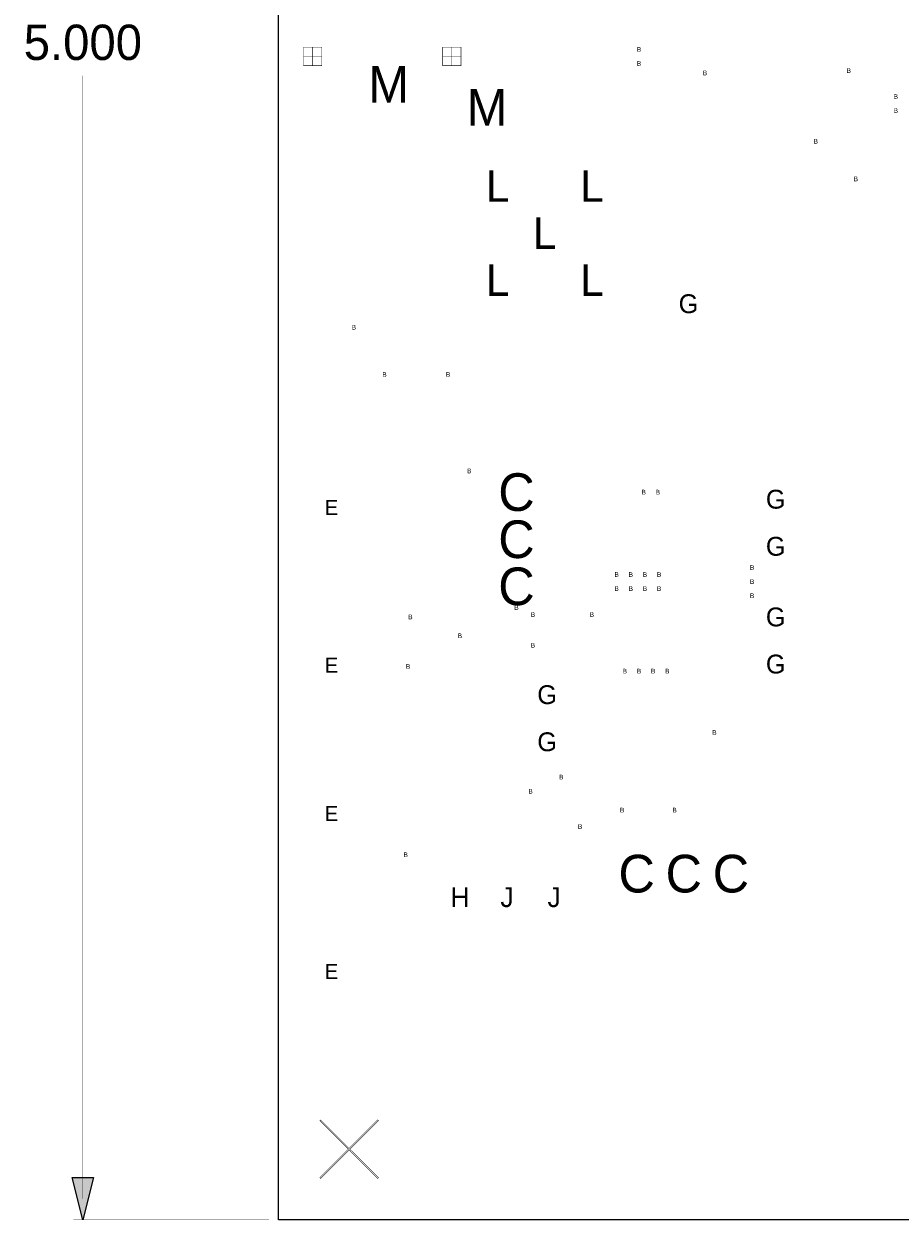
# Model space of a CAD drawing. Extents: x -0.5 to 11.3, y -1.3 to 8.4.
# Tile 2 of 11: x -0.5 to 1.3, y 0 to 2.5. Entities that reach past the tile are written whole.
import ezdxf
from ezdxf.enums import TextEntityAlignment as Align

# ---------------------------------------------------------------- set-up
doc = ezdxf.new("R2010")
doc.units = 0
doc.header["$MEASUREMENT"] = 0
for name, color, linetype in [('BOARD_OUTLINE', 10, 'CONTINUOUS'), ('DRILL_DRAWING', 170, 'CONTINUOUS'), ('DXF_DXF_FAB_NOTES', 170, 'CONTINUOUS')]:
    doc.layers.add(name, color=color, linetype=linetype)
doc.styles.add('VERIBEST_GERBER_0', font='VBest0.ttf')

msp = doc.modelspace()

# ---------------------------------------------------------------- hatches: boundary and pattern name
at = {"layer": 'DXF_DXF_FAB_NOTES'}
msp.add_hatch(color=256, dxfattribs=at).paths.add_polyline_path([(-0.415, 0), (-0.4375, 0.09), (-0.3925, 0.09)], flags=0)

# ---------------------------------------------------------------- linework, layer by layer
at = {"layer": 'BOARD_OUTLINE'}
msp.add_lwpolyline([(0, 0), (0, 5), (6, 5), (6, 0)], close=True, dxfattribs=at)
at = {"layer": 'DRILL_DRAWING', "const_width": 0.001}
for points in [[(0.053, 2.4505), (0.053, 2.4895), (0.092, 2.4895), (0.092, 2.4505)], [(0.3483, 2.4505), (0.3483, 2.4895), (0.3873, 2.4895), (0.3873, 2.4505)], [(0.0895, 0.088), (0.15, 0.1485), (0.2105, 0.088), (0.212, 0.0895), (0.1515, 0.15), (0.212, 0.2105), (0.2105, 0.212), (0.15, 0.1515), (0.0895, 0.212), (0.088, 0.2105), (0.1485, 0.15), (0.088, 0.0895)]]:
    msp.add_lwpolyline(points, close=True, dxfattribs=at)
for points in [[(0.0725, 2.451), (0.0725, 2.489)], [(0.3678, 2.451), (0.3678, 2.489)], [(0.0535, 2.47), (0.0915, 2.47)], [(0.3488, 2.47), (0.3868, 2.47)]]:
    msp.add_lwpolyline(points, dxfattribs=at)
at = {"layer": 'DXF_DXF_FAB_NOTES', "const_width": 0.001}
for points in [[(-0.415, 2.4293), (-0.415, 0.045)], [(-0.02, 0), (-0.435, 0)]]:
    msp.add_lwpolyline(points, dxfattribs=at)
at = {"layer": 'DXF_DXF_FAB_NOTES'}
msp.add_lwpolyline([(-0.415, 0), (-0.4375, 0.09), (-0.3925, 0.09)], close=True, dxfattribs=at)

# ---------------------------------------------------------------- texts
at = {"layer": 'DRILL_DRAWING', "style": 'VERIBEST_GERBER_0'}
for s, height, p in [('B', 0.01, (0.765, 2.485)), ('M', 0.078, (0.2339, 2.4109)), ('B', 0.01, (0.765, 2.455)), ('B', 0.01, (0.905, 2.435)), ('B', 0.01, (1.21, 2.44)), ('M', 0.078, (0.4426, 2.3617)), ('B', 0.01, (1.31, 2.385)), ('B', 0.01, (1.31, 2.355)), ('B', 0.01, (1.14, 2.29)), ('L', 0.067, (0.465, 2.195)), ('L', 0.067, (0.665, 2.195)), ('B', 0.01, (1.225, 2.21)), ('L', 0.067, (0.565, 2.095)), ('L', 0.067, (0.465, 1.995)), ('L', 0.067, (0.665, 1.995)), ('G', 0.04, (0.87, 1.945)), ('B', 0.01, (0.16, 1.895)), ('B', 0.01, (0.225, 1.795)), ('B', 0.01, (0.36, 1.795)), ('B', 0.01, (0.405, 1.59)), ('C', 0.08, (0.505, 1.545)), ('B', 0.01, (0.775, 1.545)), ('B', 0.01, (0.805, 1.545)), ('G', 0.04, (1.055, 1.53)), ('E', 0.032, (0.1125, 1.5125)), ('C', 0.08, (0.505, 1.445)), ('G', 0.04, (1.055, 1.43)), ('C', 0.08, (0.505, 1.345)), ('B', 0.01, (0.7176, 1.3701)), ('B', 0.01, (0.7476, 1.3701)), ('B', 0.01, (0.7776, 1.3701)), ('B', 0.01, (0.8076, 1.3701)), ('B', 0.01, (1.005, 1.385)), ('B', 0.01, (1.005, 1.355)), ('B', 0.01, (0.7176, 1.3401)), ('B', 0.01, (0.7476, 1.3401)), ('B', 0.01, (0.7776, 1.3401)), ('B', 0.01, (0.8076, 1.3401)), ('B', 0.01, (1.005, 1.325)), ('B', 0.01, (0.505, 1.3)), ('G', 0.04, (1.055, 1.28)), ('B', 0.01, (0.28, 1.28)), ('B', 0.01, (0.54, 1.285)), ('B', 0.01, (0.665, 1.285)), ('B', 0.01, (0.385, 1.24)), ('B', 0.01, (0.54, 1.22)), ('G', 0.04, (1.055, 1.18)), ('E', 0.032, (0.1125, 1.1775)), ('B', 0.01, (0.275, 1.175)), ('B', 0.01, (0.735, 1.165)), ('B', 0.01, (0.765, 1.165)), ('B', 0.01, (0.795, 1.165)), ('B', 0.01, (0.825, 1.165)), ('G', 0.04, (0.57, 1.115)), ('G', 0.04, (0.57, 1.015)), ('B', 0.01, (0.925, 1.035)), ('B', 0.01, (0.6, 0.94)), ('B', 0.01, (0.535, 0.91)), ('E', 0.032, (0.1125, 0.8625)), ('B', 0.01, (0.7292, 0.8699)), ('B', 0.01, (0.8406, 0.8699)), ('B', 0.01, (0.64, 0.835)), ('B', 0.01, (0.27, 0.775)), ('C', 0.08, (0.76, 0.735)), ('C', 0.08, (0.86, 0.735)), ('C', 0.08, (0.96, 0.735)), ('H', 0.042, (0.385, 0.685)), ('J', 0.042, (0.485, 0.685)), ('J', 0.042, (0.585, 0.685)), ('E', 0.032, (0.1125, 0.5275))]:
    msp.add_text(s, height=height, dxfattribs=at).set_placement(p, align=Align.MIDDLE_CENTER)
at = {"layer": 'DXF_DXF_FAB_NOTES', "style": 'VERIBEST_GERBER_0'}
msp.add_text('5.000', height=0.075, dxfattribs=at).set_placement((-0.415, 2.5), align=Align.MIDDLE_CENTER)

doc.saveas('drawing.dxf')
